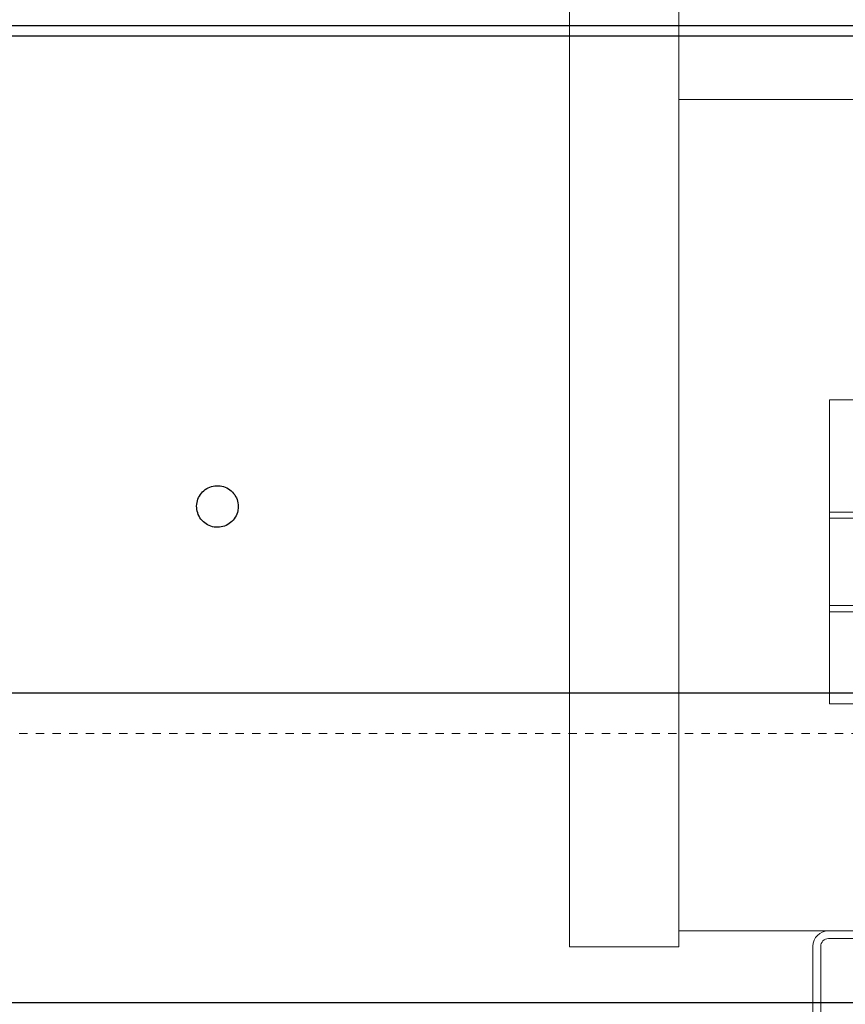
# Model space of a CAD drawing. Header units: millimetres. Extents: x -37728 to 44100, y 631619 to 691915.
# Tile 224 of 256: x 22314 to 22473, y 656767 to 656957. Entities that reach past the tile are written whole.
import ezdxf

# ---------------------------------------------------------------- set-up
doc = ezdxf.new("R2010")
doc.units = ezdxf.units.MM
doc.linetypes.add('__FK_przerywana', pattern=[0.32004, 0.16002, -0.16002])
doc.layers.add('_XREF', color=7, linetype='Continuous')
doc.layers.add('Sonniger opisy', color=255, linetype='Continuous')
doc.layers.add('A-DETL-MBND', color=252, linetype='Continuous', lineweight=5)
doc.layers.add('M-EQPM', color=252, linetype='Continuous', lineweight=5)

# ---------------------------------------------------------------- blocks, each defined once
blk = doc.blocks.new('G200E poziom')
at = {"color": 7, "linetype": 'Continuous'}
for p, q in [((24001.537, 12722.071), (24024.037, 12722.071)), ((24001.537, 12716.111), (24024.037, 12716.111)), ((24001.237, 12703.471), (24024.337, 12703.471)), ((24001.037, 12703.274), (24024.537, 12703.274))]:
    blk.add_line(p, q, dxfattribs=at)
blk.add_open_spline([(24018.937, 12712.521), (24018.941, 12712.476), (24018.95, 12712.386), (24019.02, 12712.266), (24019.122, 12712.175), (24019.249, 12712.123), (24019.385, 12712.117), (24019.516, 12712.155), (24019.627, 12712.235), (24019.705, 12712.347), (24019.742, 12712.478), (24019.734, 12712.615), (24019.68, 12712.742), (24019.587, 12712.843), (24019.466, 12712.908), (24019.331, 12712.929), (24019.197, 12712.904), (24019.078, 12712.837), (24018.989, 12712.734), (24018.943, 12712.622), (24018.939, 12712.549), (24018.937, 12712.521)], degree=3, knots=[0, 0, 0, 0, 0.053966, 0.107936, 0.161788, 0.215426, 0.26888, 0.32225, 0.37566, 0.429225, 0.483002, 0.536965, 0.591004, 0.644964, 0.698712, 0.752212, 0.805549, 0.858888, 0.912393, 0.966144, 1, 1, 1, 1], dxfattribs=at)
blk = doc.blocks.new('A$Cb58f729f')
at = {"layer": 'Sonniger opisy', "color": 0, "transparency": 33554687}
blk.add_blockref('G200E poziom', (-24049.891, -12688.774), dxfattribs=at)
blk = doc.blocks.new('HVAC_Air-Curtains_Tecnosystemi_Air-For3-Wall - 1000-V1-__-00_00 Przyziemie PB')
at = {"layer": 'M-EQPM', "color": 252}
for p, q in [((63806.353, 65677.353), (63806.353, 65720.239)), ((63808.453, 65720.239), (63808.453, 65677.353)), ((63964.253, 65693.662), (63808.453, 65693.662)), ((63811.353, 65687.882), (63811.353, 65682.032)), ((63961.353, 65687.882), (63811.353, 65687.882)), ((63811.353, 65685.602), (63811.353, 65685.722)), ((63811.353, 65685.722), (63961.353, 65685.722)), ((63961.353, 65685.602), (63811.353, 65685.602)), ((63811.353, 65683.802), (63811.353, 65683.922)), ((63811.353, 65683.922), (63961.353, 65683.922)), ((63961.353, 65683.802), (63811.353, 65683.802)), ((63811.353, 65682.032), (63961.353, 65682.032)), ((63964.253, 65677.662), (63808.453, 65677.662)), ((63808.453, 65677.662), (63808.453, 65677.353)), ((63811.33, 65677.662), (63813.533, 65677.662)), ((63813.533, 65677.512), (63811.332, 65677.512)), ((63808.453, 65677.353), (63806.353, 65677.353)), ((63811.033, 65675.158), (63811.033, 65677.365)), ((63811.183, 65677.363), (63811.183, 65675.159))]:
    blk.add_line(p, q, dxfattribs=at)
for centre, radius in [((63811.33, 65677.365), 0.297), ((63811.332, 65677.363), 0.149)]:
    blk.add_arc(centre, radius, 90, 180, dxfattribs=at)
blk = doc.blocks.new('A$C4e31ac75')
at = {"layer": 'A-DETL-MBND', "linetype": '__FK_przerywana'}
blk.add_line((-432.7, 153.85), (-765.2, 153.85), dxfattribs=at)
at = {"layer": 'M-EQPM'}
blk.add_blockref('HVAC_Air-Curtains_Tecnosystemi_Air-For3-Wall - 1000-V1-__-00_00 Przyziemie PB', (-64485.303, -65527.612), dxfattribs=at)

msp = doc.modelspace()

# ---------------------------------------------------------------- block references
at = {"layer": '_XREF', "xscale": 10, "yscale": 10, "zscale": 10}
msp.add_blockref('A$C4e31ac75', (29209.47, 655281.12), dxfattribs=at)

# ---------------------------------------------------------------- next in the draw order: block references
at = {"xscale": 10, "yscale": 10, "zscale": 10, "rotation": 180}
msp.add_blockref('A$Cb58f729f', (22046.71, 657100.76), dxfattribs=at)

doc.saveas('drawing.dxf')
